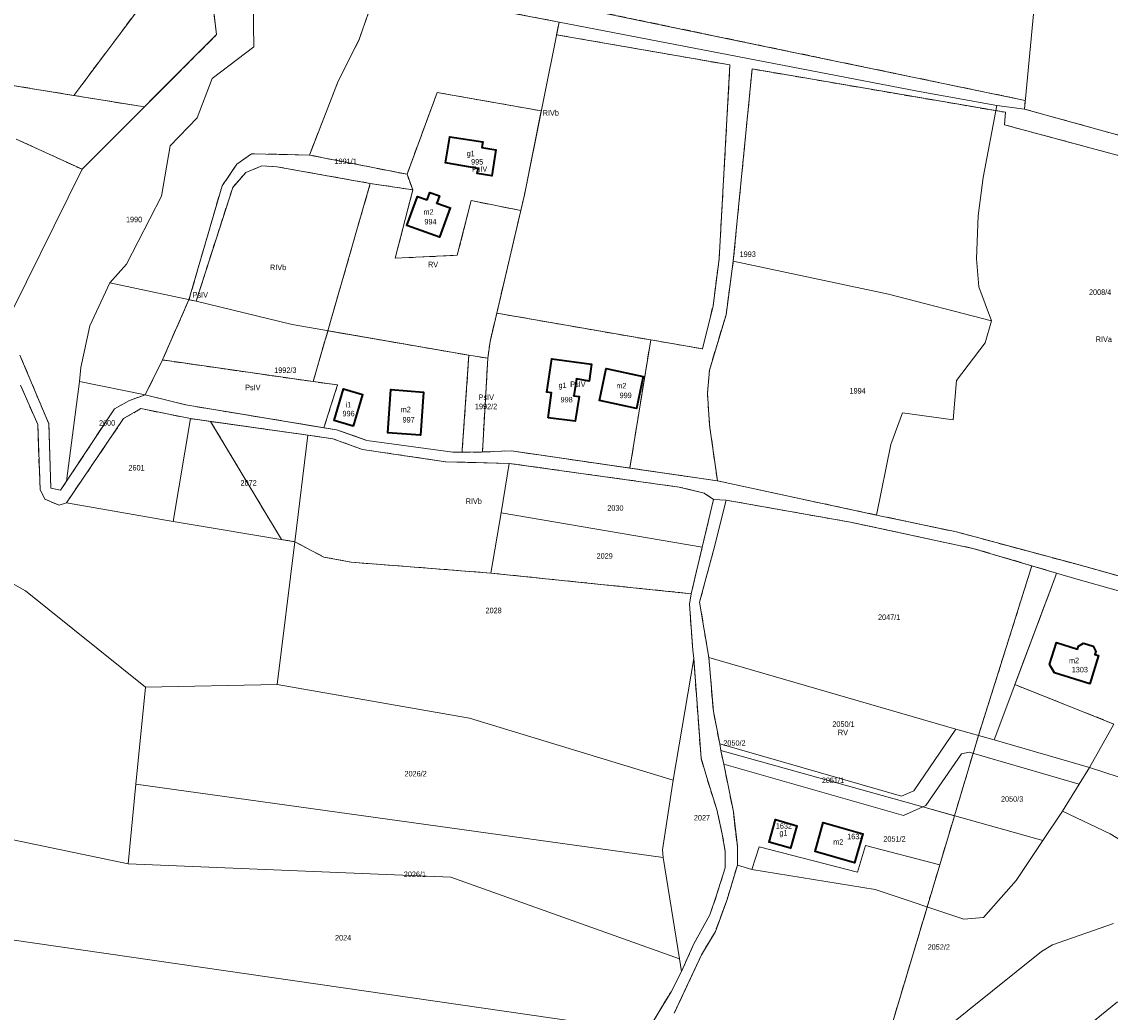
# Model space of a CAD drawing. Header units: metres. Extents: x 7496145 to 7500200, y 5498500 to 5502080.
# Tile 155 of 202: x 7499119 to 7499415, y 5499525 to 5499795. Entities that reach past the tile are written whole.
import ezdxf
from ezdxf.enums import TextEntityAlignment as Align

# ---------------------------------------------------------------- set-up
doc = ezdxf.new("R2010")
doc.units = ezdxf.units.M
doc.header["$MEASUREMENT"] = 0
for name, pattern in [('2.25_0.75', [3, 2.25, -0.75]), ('219-1000', [0]), ('egug-1000', [0])]:
    doc.linetypes.add(name, pattern=pattern)
doc.layers.get('0').update_dxf_attribs({"color": 2, "linetype": 'CONTINUOUS', "lineweight": 5})
for name, color, linetype in [('209-oznaczenie konturu klasyfikacyjnego', 7, 'CONTINUOUS'), ('211-numer działki ewidencyjnej', 7, 'CONTINUOUS'), ('217-kontur klasyfikacyjny', 7, 'CONTINUOUS'), ('218-kontur użytku gruntowego', 7, 'CONTINUOUS'), ('219-działka ewidencyjna', 7, 'CONTINUOUS'), ('312-budynek ewidencyjny', 7, 'CONTINUOUS'), ('312-oznaczenie budynku ewidencyjnego', 7, 'CONTINUOUS'), ('312-oznaczenie budynku ewidencyjnego-Atr117', 7, 'CONTINUOUS'), ('Punkt budynku', 7, 'CONTINUOUS')]:
    doc.layers.add(name, color=color, linetype=linetype)
doc.styles.get("Standard").update_dxf_attribs({"font": 'Working1250', "width": 0.75})

# ---------------------------------------------------------------- blocks, each defined once
blk = doc.blocks.new('PUNKTBUD')
at = {"color": 0}
blk.add_circle((0, 0), 0.09, dxfattribs=at)

msp = doc.modelspace()

# ---------------------------------------------------------------- linework, layer by layer
at = {"layer": '217-kontur klasyfikacyjny', "color": 3, "linetype": '2.25_0.75', "lineweight": 18, "flags": 128}
for points in [[(7499132.96, 5499774.82), (7499164, 5499816.29)], [(7499171.84, 5499791.38), (7499170.34, 5499803.83)], [(7499215.55, 5499804.32), (7499210.62, 5499790.01)], [(7499265.06, 5499794.8), (7499215.55, 5499804.32)], [(7499391.95, 5499773.45), (7499243.91, 5499804.22)], [(7499264.37, 5499791.36), (7499265.06, 5499794.8)], [(7499024.02, 5499792.52), (7499132.96, 5499774.82)], [(7499152.18, 5499771.7), (7499171.84, 5499791.38)], [(7499311.57, 5499783.11), (7499264.37, 5499791.36)], [(7499210.62, 5499790.01), (7499204.93, 5499778.68)], [(7499308.63, 5499730.33), (7499311.57, 5499783.11)], [(7499312.47, 5499729.69), (7499317.61, 5499782.03)], [(7499317.61, 5499782.03), (7499386.54, 5499770.22)], [(7499204.93, 5499778.68), (7499197.1, 5499758.59)], [(7499152.18, 5499771.7), (7499132.96, 5499774.82)], [(7499223.66, 5499753.35), (7499231.9, 5499775.63)], [(7499231.9, 5499775.63), (7499260.22, 5499770.61)], [(7499135.2, 5499754.7), (7499152.18, 5499771.7)], [(7499260.22, 5499770.61), (7499255.63, 5499747.72)], [(7499391.73, 5499771.1), (7499391.95, 5499773.45)], [(7499455.1, 5499753.54), (7499391.73, 5499771.1)], [(7499386.54, 5499770.22), (7499386.32, 5499766.82)], [(7499386.32, 5499766.82), (7499453.73, 5499748.63)], [(7499117.3, 5499762.95), (7499135.2, 5499754.7)], [(7499181.37, 5499758.94), (7499177.37, 5499756.11)], [(7499197.1, 5499758.59), (7499181.37, 5499758.94)], [(7499177.37, 5499756.11), (7499173.3, 5499750.18)], [(7499223.66, 5499753.35), (7499197.1, 5499758.59)], [(7499179.75, 5499753.85), (7499176.22, 5499749.79)], [(7499184.15, 5499755.61), (7499179.75, 5499753.85)], [(7499188.24, 5499755.4), (7499184.15, 5499755.61)], [(7499213.66, 5499750.85), (7499188.24, 5499755.4)], [(7499225.26, 5499749.11), (7499223.66, 5499753.35)], [(7499173.3, 5499750.18), (7499164.31, 5499719.18)], [(7499202.11, 5499710.72), (7499213.66, 5499750.85)], [(7499213.66, 5499750.85), (7499225.26, 5499749.11)], [(7499176.22, 5499749.79), (7499166.24, 5499718.76)], [(7499220.44, 5499730.46), (7499225.26, 5499749.11)], [(7499255.63, 5499747.72), (7499254.64, 5499743.48)], [(7499241.17, 5499746.17), (7499237.34, 5499731.28)], [(7499254.64, 5499743.48), (7499241.17, 5499746.17)], [(7499254.64, 5499743.48), (7499248.08, 5499715.53)], [(7499237.34, 5499731.28), (7499220.44, 5499730.46)], [(7499306.96, 5499717.54), (7499308.63, 5499730.33)], [(7499310.51, 5499715.07), (7499312.47, 5499729.69)], [(7499164.31, 5499719.18), (7499157.07, 5499702.77)], [(7499166.24, 5499718.76), (7499164.31, 5499719.18)], [(7499304.13, 5499705.82), (7499306.96, 5499717.54)], [(7499246.28, 5499707.83), (7499248.08, 5499715.53)], [(7499248.08, 5499715.53), (7499289.99, 5499708.23)], [(7499305.97, 5499700.04), (7499310.51, 5499715.07)], [(7499198.12, 5499696.87), (7499202.11, 5499710.72)], [(7499202.11, 5499710.72), (7499240.51, 5499704.06)], [(7499245.65, 5499703.22), (7499246.28, 5499707.83)], [(7499289.99, 5499708.23), (7499284.33, 5499673.32)], [(7499289.99, 5499708.23), (7499304.13, 5499705.82)], [(7499118.28, 5499704.11), (7499126.16, 5499685.41)], [(7499157.07, 5499702.77), (7499152.42, 5499693.27)], [(7499198.12, 5499696.87), (7499157.07, 5499702.77)], [(7499240.51, 5499704.06), (7499238.71, 5499678.26)], [(7499240.51, 5499704.06), (7499245.65, 5499703.22)], [(7499244.18, 5499677.71), (7499245.65, 5499703.22)], [(7499305.43, 5499693.73), (7499305.97, 5499700.04)], [(7499204.78, 5499696.01), (7499198.12, 5499696.87)], [(7499123.13, 5499685.23), (7499118.47, 5499695.94)], [(7499201.06, 5499684.31), (7499204.78, 5499696.01)], [(7499306.03, 5499685.04), (7499305.43, 5499693.73)], [(7499144.01, 5499689.46), (7499148.14, 5499691.78)], [(7499148.14, 5499691.78), (7499152.42, 5499693.27)], [(7499152.42, 5499693.27), (7499163.45, 5499690.53)], [(7499131.01, 5499669.76), (7499144.01, 5499689.46)], [(7499151.24, 5499689.52), (7499146.5, 5499686.81)], [(7499164.68, 5499686.81), (7499151.24, 5499689.52)], [(7499163.45, 5499690.53), (7499201.06, 5499684.31)], [(7499123.78, 5499667.48), (7499123.13, 5499685.23)], [(7499126.16, 5499685.41), (7499126.7, 5499667.89)], [(7499146.5, 5499686.81), (7499130.98, 5499663.9)], [(7499170.15, 5499686.04), (7499164.68, 5499686.81)], [(7499170.15, 5499686.04), (7499189.51, 5499653.88)], [(7499196.66, 5499682.31), (7499170.15, 5499686.04)], [(7499308.14, 5499669.85), (7499306.03, 5499685.04)], [(7499203.43, 5499681.3), (7499196.66, 5499682.31)], [(7499211.58, 5499678.41), (7499203.43, 5499681.3)], [(7499234.12, 5499675.04), (7499211.58, 5499678.41)], [(7499238.71, 5499678.26), (7499238.67, 5499677.67)], [(7499238.67, 5499677.67), (7499244.18, 5499677.71)], [(7499244.18, 5499677.71), (7499252.12, 5499678.01)], [(7499252.12, 5499678.01), (7499284.33, 5499673.32)], [(7499251.47, 5499674.61), (7499234.12, 5499675.04)], [(7499297.71, 5499668.16), (7499251.47, 5499674.61)], [(7499284.33, 5499673.32), (7499308.14, 5499669.85)], [(7499308.14, 5499669.85), (7499351.42, 5499660.55)], [(7499125.04, 5499664.85), (7499123.78, 5499667.48)], [(7499126.7, 5499667.89), (7499129.37, 5499667.27)], [(7499129.37, 5499667.27), (7499131.01, 5499669.76)], [(7499304.56, 5499666.51), (7499297.71, 5499668.16)], [(7499128.99, 5499663.23), (7499125.04, 5499664.85)], [(7499130.98, 5499663.9), (7499128.99, 5499663.23)], [(7499304.05, 5499651.83), (7499307.11, 5499664.74)], [(7499307.11, 5499664.74), (7499304.56, 5499666.51)], [(7499310.5, 5499664.6), (7499307.18, 5499651.22)], [(7499344.41, 5499658.58), (7499310.5, 5499664.6)], [(7499377.72, 5499651.46), (7499344.41, 5499658.58)], [(7499351.42, 5499660.55), (7499373.21, 5499655.94)], [(7499373.21, 5499655.94), (7499406.02, 5499647.12)], [(7499189.51, 5499653.88), (7499193.15, 5499653.27)], [(7499193.15, 5499653.27), (7499201.06, 5499649.08)], [(7499201.06, 5499649.08), (7499208.44, 5499647.7)], [(7499301, 5499639.12), (7499304.05, 5499651.83)], [(7499307.18, 5499651.22), (7499303.3, 5499636.83)], [(7499393.76, 5499646.73), (7499377.72, 5499651.46)], [(7499208.44, 5499647.7), (7499246.47, 5499644.74)], [(7499379.23, 5499600.5), (7499393.76, 5499646.73)], [(7499400.45, 5499644.75), (7499393.76, 5499646.73)], [(7499406.02, 5499647.12), (7499423.9, 5499642.13)], [(7499246.47, 5499644.74), (7499301, 5499639.12)], [(7499389.12, 5499614.37), (7499400.01, 5499643.36)], [(7499400.01, 5499643.36), (7499400.45, 5499644.75)], [(7499300.53, 5499636.29), (7499301, 5499639.12)], [(7499301.45, 5499623.77), (7499300.53, 5499636.29)], [(7499303.3, 5499636.83), (7499305.81, 5499621.7)], [(7499301.71, 5499621.48), (7499301.45, 5499623.77)], [(7499303.71, 5499594.3), (7499301.71, 5499621.48)], [(7499305.81, 5499621.7), (7499307.06, 5499607.06)], [(7499416.1, 5499603.61), (7499389.12, 5499614.37)], [(7499307.06, 5499607.06), (7499308.77, 5499598.21)], [(7499372.69, 5499578.66), (7499379.23, 5499600.5)], [(7499308.77, 5499598.21), (7499309.12, 5499596.39)], [(7499309.12, 5499596.39), (7499309.89, 5499592.72)], [(7499305.24, 5499589.07), (7499303.71, 5499594.3)], [(7499309.89, 5499592.72), (7499312.49, 5499579.67)], [(7499307.97, 5499580.37), (7499305.24, 5499589.07)], [(7499309.47, 5499573.66), (7499307.97, 5499580.37)], [(7499312.49, 5499579.67), (7499313.58, 5499570.36)], [(7499368.68, 5499565.26), (7499372.69, 5499578.66)], [(7499310.31, 5499568.93), (7499309.47, 5499573.66)], [(7499313.58, 5499570.36), (7499313.58, 5499565.14)], [(7499310.27, 5499564.42), (7499310.31, 5499568.93)], [(7499307.85, 5499556.77), (7499310.27, 5499564.42)], [(7499313.58, 5499565.14), (7499310.71, 5499555.54)], [(7499350.44, 5499504.35), (7499368.68, 5499565.26)], [(7499306.12, 5499551.62), (7499307.85, 5499556.77)], [(7499310.71, 5499555.54), (7499307.62, 5499547.16)], [(7499301.69, 5499543.59), (7499306.12, 5499551.62)], [(7499307.62, 5499547.16), (7499303.85, 5499540.78)], [(7499298.37, 5499536.21), (7499301.69, 5499543.59)], [(7499303.85, 5499540.78), (7499296.42, 5499524.92)], [(7499295.53, 5499530.71), (7499298.37, 5499536.21)], [(7499288.91, 5499519.78), (7499295.53, 5499530.71)]]:
    msp.add_lwpolyline(points, dxfattribs=at)
at = {"layer": '218-kontur użytku gruntowego', "color": 3, "linetype": 'egug-1000', "lineweight": 18, "flags": 128}
for points in [[(7499164, 5499816.29), (7499132.96, 5499774.82)], [(7499171.84, 5499791.38), (7499170.34, 5499803.83)], [(7499215.55, 5499804.32), (7499210.62, 5499790.01)], [(7499265.06, 5499794.8), (7499215.55, 5499804.32)], [(7499243.91, 5499804.22), (7499391.95, 5499773.45)], [(7499264.37, 5499791.36), (7499265.06, 5499794.8)], [(7499132.96, 5499774.82), (7499024.02, 5499792.52)], [(7499152.18, 5499771.7), (7499171.84, 5499791.38)], [(7499311.57, 5499783.11), (7499264.37, 5499791.36)], [(7499210.62, 5499790.01), (7499204.93, 5499778.68)], [(7499308.63, 5499730.33), (7499311.57, 5499783.11)], [(7499317.61, 5499782.03), (7499312.47, 5499729.69)], [(7499386.54, 5499770.22), (7499317.61, 5499782.03)], [(7499204.93, 5499778.68), (7499197.1, 5499758.59)], [(7499132.96, 5499774.82), (7499152.18, 5499771.7)], [(7499231.9, 5499775.63), (7499223.66, 5499753.35)], [(7499260.22, 5499770.61), (7499231.9, 5499775.63)], [(7499135.2, 5499754.7), (7499152.18, 5499771.7)], [(7499255.63, 5499747.72), (7499260.22, 5499770.61)], [(7499391.95, 5499773.45), (7499391.73, 5499771.1)], [(7499391.73, 5499771.1), (7499455.1, 5499753.54)], [(7499386.32, 5499766.82), (7499386.54, 5499770.22)], [(7499453.73, 5499748.63), (7499386.32, 5499766.82)], [(7499117.3, 5499762.95), (7499135.2, 5499754.7)], [(7499181.37, 5499758.94), (7499177.37, 5499756.11)], [(7499197.1, 5499758.59), (7499181.37, 5499758.94)], [(7499177.37, 5499756.11), (7499173.3, 5499750.18)], [(7499197.1, 5499758.59), (7499223.66, 5499753.35)], [(7499179.75, 5499753.85), (7499176.22, 5499749.79)], [(7499184.15, 5499755.61), (7499179.75, 5499753.85)], [(7499188.24, 5499755.4), (7499184.15, 5499755.61)], [(7499213.66, 5499750.85), (7499188.24, 5499755.4)], [(7499223.66, 5499753.35), (7499225.26, 5499749.11)], [(7499173.3, 5499750.18), (7499164.31, 5499719.18)], [(7499213.66, 5499750.85), (7499202.11, 5499710.72)], [(7499225.26, 5499749.11), (7499213.66, 5499750.85)], [(7499176.22, 5499749.79), (7499166.24, 5499718.76)], [(7499225.26, 5499749.11), (7499220.44, 5499730.46)], [(7499254.64, 5499743.48), (7499255.63, 5499747.72)], [(7499237.34, 5499731.28), (7499241.17, 5499746.17)], [(7499241.17, 5499746.17), (7499254.64, 5499743.48)], [(7499254.64, 5499743.48), (7499248.08, 5499715.53)], [(7499220.44, 5499730.46), (7499237.34, 5499731.28)], [(7499306.96, 5499717.54), (7499308.63, 5499730.33)], [(7499312.47, 5499729.69), (7499310.51, 5499715.07)], [(7499164.31, 5499719.18), (7499157.07, 5499702.77)], [(7499166.24, 5499718.76), (7499164.31, 5499719.18)], [(7499304.13, 5499705.82), (7499306.96, 5499717.54)], [(7499248.08, 5499715.53), (7499246.28, 5499707.83)], [(7499289.99, 5499708.23), (7499248.08, 5499715.53)], [(7499310.51, 5499715.07), (7499305.97, 5499700.04)], [(7499202.11, 5499710.72), (7499198.12, 5499696.87)], [(7499240.51, 5499704.06), (7499202.11, 5499710.72)], [(7499246.28, 5499707.83), (7499245.65, 5499703.22)], [(7499284.33, 5499673.32), (7499289.99, 5499708.23)], [(7499289.99, 5499708.23), (7499304.13, 5499705.82)], [(7499118.28, 5499704.11), (7499126.16, 5499685.41)], [(7499157.07, 5499702.77), (7499152.42, 5499693.27)], [(7499157.07, 5499702.77), (7499198.12, 5499696.87)], [(7499240.51, 5499704.06), (7499238.71, 5499678.26)], [(7499245.65, 5499703.22), (7499240.51, 5499704.06)], [(7499244.18, 5499677.71), (7499245.65, 5499703.22)], [(7499305.97, 5499700.04), (7499305.43, 5499693.73)], [(7499198.12, 5499696.87), (7499204.78, 5499696.01)], [(7499118.47, 5499695.94), (7499123.13, 5499685.23)], [(7499204.78, 5499696.01), (7499201.06, 5499684.31)], [(7499305.43, 5499693.73), (7499306.03, 5499685.04)], [(7499144.01, 5499689.46), (7499148.14, 5499691.78)], [(7499148.14, 5499691.78), (7499152.42, 5499693.27)], [(7499152.42, 5499693.27), (7499163.45, 5499690.53)], [(7499131.01, 5499669.76), (7499144.01, 5499689.46)], [(7499146.5, 5499686.81), (7499151.24, 5499689.52)], [(7499151.24, 5499689.52), (7499164.68, 5499686.81)], [(7499163.45, 5499690.53), (7499201.06, 5499684.31)], [(7499123.13, 5499685.23), (7499123.78, 5499667.48)], [(7499126.16, 5499685.41), (7499126.7, 5499667.89)], [(7499130.98, 5499663.9), (7499146.5, 5499686.81)], [(7499164.68, 5499686.81), (7499170.15, 5499686.04)], [(7499170.15, 5499686.04), (7499189.51, 5499653.88)], [(7499196.66, 5499682.31), (7499170.15, 5499686.04)], [(7499306.03, 5499685.04), (7499308.14, 5499669.85)], [(7499203.43, 5499681.3), (7499196.66, 5499682.31)], [(7499201.06, 5499684.31), (7499204.51, 5499683.74)], [(7499204.51, 5499683.74), (7499209.53, 5499681.98)], [(7499209.53, 5499681.98), (7499212.74, 5499680.86)], [(7499211.58, 5499678.41), (7499203.43, 5499681.3)], [(7499212.74, 5499680.86), (7499236.14, 5499677.65)], [(7499234.12, 5499675.04), (7499211.58, 5499678.41)], [(7499236.14, 5499677.65), (7499238.67, 5499677.67)], [(7499238.71, 5499678.26), (7499238.67, 5499677.67)], [(7499238.67, 5499677.67), (7499244.18, 5499677.71)], [(7499244.18, 5499677.71), (7499252.12, 5499678.01)], [(7499252.12, 5499678.01), (7499284.33, 5499673.32)], [(7499251.47, 5499674.61), (7499234.12, 5499675.04)], [(7499297.71, 5499668.16), (7499251.47, 5499674.61)], [(7499284.33, 5499673.32), (7499308.14, 5499669.85)], [(7499308.14, 5499669.85), (7499351.42, 5499660.55)], [(7499123.78, 5499667.48), (7499125.04, 5499664.85)], [(7499126.7, 5499667.89), (7499129.37, 5499667.27)], [(7499129.37, 5499667.27), (7499131.01, 5499669.76)], [(7499304.56, 5499666.51), (7499297.71, 5499668.16)], [(7499125.04, 5499664.85), (7499128.99, 5499663.23)], [(7499128.99, 5499663.23), (7499130.98, 5499663.9)], [(7499304.05, 5499651.83), (7499307.11, 5499664.74)], [(7499307.11, 5499664.74), (7499304.56, 5499666.51)], [(7499310.5, 5499664.6), (7499307.18, 5499651.22)], [(7499344.41, 5499658.58), (7499310.5, 5499664.6)], [(7499377.72, 5499651.46), (7499344.41, 5499658.58)], [(7499351.42, 5499660.55), (7499373.21, 5499655.94)], [(7499373.21, 5499655.94), (7499406.02, 5499647.12)], [(7499189.51, 5499653.88), (7499193.15, 5499653.27)], [(7499193.15, 5499653.27), (7499201.06, 5499649.08)], [(7499201.06, 5499649.08), (7499208.44, 5499647.7)], [(7499301, 5499639.12), (7499304.05, 5499651.83)], [(7499307.18, 5499651.22), (7499303.3, 5499636.83)], [(7499393.76, 5499646.73), (7499377.72, 5499651.46)], [(7499208.44, 5499647.7), (7499246.47, 5499644.74)], [(7499379.23, 5499600.5), (7499393.76, 5499646.73)], [(7499400.45, 5499644.75), (7499393.76, 5499646.73)], [(7499406.02, 5499647.12), (7499423.9, 5499642.13)], [(7499246.47, 5499644.74), (7499301, 5499639.12)], [(7499400.01, 5499643.36), (7499389.12, 5499614.37)], [(7499400.45, 5499644.75), (7499400.01, 5499643.36)], [(7499405.76, 5499643.18), (7499400.45, 5499644.75)], [(7499433.13, 5499635.47), (7499405.76, 5499643.18)], [(7499301, 5499639.12), (7499300.53, 5499636.29)], [(7499300.53, 5499636.29), (7499301.45, 5499623.77)], [(7499303.3, 5499636.83), (7499305.81, 5499621.7)], [(7499301.45, 5499623.77), (7499301.71, 5499621.48)], [(7499301.71, 5499621.48), (7499303.71, 5499594.3)], [(7499305.81, 5499621.7), (7499307.06, 5499607.06)], [(7499389.12, 5499614.37), (7499416.1, 5499603.61)], [(7499307.06, 5499607.06), (7499308.77, 5499598.21)], [(7499372.69, 5499578.66), (7499379.23, 5499600.5)], [(7499308.77, 5499598.21), (7499309.12, 5499596.39)], [(7499309.12, 5499596.39), (7499309.89, 5499592.72)], [(7499303.71, 5499594.3), (7499305.24, 5499589.07)], [(7499309.89, 5499592.72), (7499358.77, 5499578.69)], [(7499309.89, 5499592.72), (7499312.49, 5499579.67)], [(7499305.24, 5499589.07), (7499307.97, 5499580.37)], [(7499358.77, 5499578.69), (7499364.03, 5499581.08)], [(7499364.03, 5499581.08), (7499372.69, 5499578.66)], [(7499307.97, 5499580.37), (7499309.47, 5499573.66)], [(7499312.49, 5499579.67), (7499313.58, 5499570.36)], [(7499368.68, 5499565.26), (7499372.69, 5499578.66)], [(7499309.47, 5499573.66), (7499310.31, 5499568.93)], [(7499313.58, 5499570.36), (7499313.58, 5499565.14)], [(7499319.55, 5499570.18), (7499317.52, 5499564.02)], [(7499346.33, 5499563.31), (7499319.55, 5499570.18)], [(7499348.46, 5499570.5), (7499346.33, 5499563.31)], [(7499368.68, 5499565.26), (7499348.46, 5499570.5)], [(7499310.31, 5499568.93), (7499310.27, 5499564.42)], [(7499310.27, 5499564.42), (7499307.85, 5499556.77)], [(7499313.58, 5499565.14), (7499310.71, 5499555.54)], [(7499317.52, 5499564.02), (7499313.58, 5499565.14)], [(7499350.44, 5499504.35), (7499368.68, 5499565.26)], [(7499307.85, 5499556.77), (7499306.12, 5499551.62)], [(7499310.71, 5499555.54), (7499307.62, 5499547.16)], [(7499306.12, 5499551.62), (7499301.69, 5499543.59)], [(7499307.62, 5499547.16), (7499303.85, 5499540.78)], [(7499301.69, 5499543.59), (7499298.37, 5499536.21)], [(7499303.85, 5499540.78), (7499296.42, 5499524.92)], [(7499298.37, 5499536.21), (7499295.53, 5499530.71)], [(7499295.53, 5499530.71), (7499288.91, 5499519.78)]]:
    msp.add_lwpolyline(points, dxfattribs=at)
at = {"layer": '219-działka ewidencyjna', "color": 3, "linetype": '219-1000', "lineweight": 18, "flags": 128}
for points in [[(7499181.62, 5499812.04), (7499182, 5499788.02)], [(7499170.34, 5499803.83), (7499171.84, 5499791.38)], [(7499265.06, 5499794.8), (7499210.59, 5499805.27)], [(7499391.73, 5499771.1), (7499394.65, 5499801.84)], [(7499265.06, 5499794.8), (7499255.63, 5499747.72)], [(7499265.06, 5499794.8), (7499362.64, 5499776.02)], [(7499135.2, 5499754.7), (7499171.84, 5499791.38)], [(7499170.64, 5499779.44), (7499182, 5499788.02)], [(7499166.56, 5499768.74), (7499170.64, 5499779.44)], [(7499362.64, 5499776.02), (7499384.23, 5499772.11)], [(7499380.49, 5499752.43), (7499384.23, 5499772.11)], [(7499384.23, 5499772.11), (7499391.73, 5499771.1)], [(7499159.18, 5499761.09), (7499166.56, 5499768.74)], [(7499117.3, 5499762.95), (7499135.2, 5499754.7)], [(7499156.85, 5499747.4), (7499159.18, 5499761.09)], [(7499135.2, 5499754.7), (7499112.33, 5499708.6)], [(7499379.18, 5499741.99), (7499380.49, 5499752.43)], [(7499147.29, 5499728.85), (7499156.85, 5499747.4)], [(7499246.28, 5499707.83), (7499255.63, 5499747.72)], [(7499378.7, 5499730.34), (7499379.18, 5499741.99)], [(7499310.51, 5499715.07), (7499312.47, 5499729.69)], [(7499312.47, 5499729.69), (7499354.75, 5499720.7)], [(7499378.7, 5499730.34), (7499379.31, 5499722.7)], [(7499147.29, 5499728.85), (7499142.77, 5499723.82)], [(7499137.28, 5499712.07), (7499142.77, 5499723.82)], [(7499142.77, 5499723.82), (7499166.24, 5499718.76)], [(7499354.75, 5499720.7), (7499382.78, 5499713.41)], [(7499379.31, 5499722.7), (7499382.78, 5499713.41)], [(7499166.24, 5499718.76), (7499192.43, 5499712.4)], [(7499305.97, 5499700.04), (7499310.51, 5499715.07)], [(7499134.88, 5499700.71), (7499137.28, 5499712.07)], [(7499192.43, 5499712.4), (7499240.51, 5499704.06)], [(7499381.03, 5499707.44), (7499382.78, 5499713.41)], [(7499245.65, 5499703.22), (7499246.28, 5499707.83)], [(7499373.26, 5499697.21), (7499381.03, 5499707.44)], [(7499118.28, 5499704.11), (7499126.16, 5499685.41)], [(7499238.71, 5499678.26), (7499240.51, 5499704.06)], [(7499240.51, 5499704.06), (7499245.65, 5499703.22)], [(7499244.18, 5499677.71), (7499245.65, 5499703.22)], [(7499134.52, 5499696.92), (7499134.88, 5499700.71)], [(7499305.43, 5499693.73), (7499305.97, 5499700.04)], [(7499134.52, 5499696.92), (7499131.01, 5499669.76)], [(7499134.52, 5499696.92), (7499152.42, 5499693.27)], [(7499372.29, 5499686.5), (7499373.26, 5499697.21)], [(7499123.13, 5499685.23), (7499118.47, 5499695.94)], [(7499305.43, 5499693.73), (7499306.03, 5499685.04)], [(7499144.01, 5499689.46), (7499148.14, 5499691.78)], [(7499148.14, 5499691.78), (7499152.42, 5499693.27)], [(7499152.42, 5499693.27), (7499163.45, 5499690.53)], [(7499144.01, 5499689.46), (7499131.01, 5499669.76)], [(7499146.5, 5499686.81), (7499151.24, 5499689.52)], [(7499151.24, 5499689.52), (7499164.68, 5499686.81)], [(7499163.45, 5499690.53), (7499204.51, 5499683.74)], [(7499355.32, 5499679.76), (7499358.55, 5499688.41)], [(7499358.55, 5499688.41), (7499372.29, 5499686.5)], [(7499123.13, 5499685.23), (7499123.78, 5499667.48)], [(7499126.16, 5499685.41), (7499126.7, 5499667.89)], [(7499146.5, 5499686.81), (7499130.98, 5499663.9)], [(7499160.02, 5499658.81), (7499164.68, 5499686.81)], [(7499164.68, 5499686.81), (7499196.66, 5499682.31)], [(7499306.03, 5499685.04), (7499308.14, 5499669.85)], [(7499193.15, 5499653.27), (7499196.66, 5499682.31)], [(7499196.66, 5499682.31), (7499203.43, 5499681.3)], [(7499204.51, 5499683.74), (7499212.74, 5499680.86)], [(7499203.43, 5499681.3), (7499211.58, 5499678.41)], [(7499212.74, 5499680.86), (7499236.14, 5499677.65)], [(7499351.42, 5499660.55), (7499355.32, 5499679.76)], [(7499234.12, 5499675.04), (7499211.58, 5499678.41)], [(7499236.14, 5499677.65), (7499238.67, 5499677.67)], [(7499238.67, 5499677.67), (7499238.71, 5499678.26)], [(7499238.67, 5499677.67), (7499244.18, 5499677.71)], [(7499252.12, 5499678.01), (7499244.18, 5499677.71)], [(7499252.12, 5499678.01), (7499308.14, 5499669.85)], [(7499234.12, 5499675.04), (7499251.47, 5499674.61)], [(7499249.26, 5499661.18), (7499251.47, 5499674.61)], [(7499297.71, 5499668.16), (7499251.47, 5499674.61)], [(7499308.14, 5499669.85), (7499351.42, 5499660.55)], [(7499123.78, 5499667.48), (7499125.04, 5499664.85)], [(7499126.7, 5499667.89), (7499129.37, 5499667.27)], [(7499129.37, 5499667.27), (7499131.01, 5499669.76)], [(7499297.71, 5499668.16), (7499304.56, 5499666.51)], [(7499125.04, 5499664.85), (7499128.99, 5499663.23)], [(7499128.99, 5499663.23), (7499130.98, 5499663.9)], [(7499130.98, 5499663.9), (7499160.02, 5499658.81)], [(7499304.05, 5499651.83), (7499307.11, 5499664.74)], [(7499304.56, 5499666.51), (7499307.11, 5499664.74)], [(7499307.11, 5499664.74), (7499310.5, 5499664.6)], [(7499307.18, 5499651.22), (7499310.5, 5499664.6)], [(7499344.41, 5499658.58), (7499310.5, 5499664.6)], [(7499246.47, 5499644.74), (7499249.26, 5499661.18)], [(7499249.26, 5499661.18), (7499304.05, 5499651.83)], [(7499160.02, 5499658.81), (7499193.15, 5499653.27)], [(7499344.41, 5499658.58), (7499377.72, 5499651.46)], [(7499351.42, 5499660.55), (7499373.21, 5499655.94)], [(7499373.21, 5499655.94), (7499406.02, 5499647.12)], [(7499188.34, 5499614.43), (7499193.15, 5499653.27)], [(7499100.7, 5499650.61), (7499119.78, 5499639.89)], [(7499301, 5499639.12), (7499304.05, 5499651.83)], [(7499303.3, 5499636.83), (7499307.18, 5499651.22)], [(7499377.72, 5499651.46), (7499400.45, 5499644.75)], [(7499406.02, 5499647.12), (7499423.9, 5499642.13)], [(7499246.47, 5499644.74), (7499301, 5499639.12)], [(7499383.47, 5499599.32), (7499400.01, 5499643.36)], [(7499400.01, 5499643.36), (7499400.45, 5499644.75)], [(7499405.76, 5499643.18), (7499400.45, 5499644.75)], [(7499405.76, 5499643.18), (7499433.13, 5499635.47)], [(7499119.78, 5499639.89), (7499152.49, 5499613.64)], [(7499300.53, 5499636.29), (7499301, 5499639.12)], [(7499300.53, 5499636.29), (7499301.45, 5499623.77)], [(7499303.3, 5499636.83), (7499305.81, 5499621.7)], [(7499301.45, 5499623.77), (7499301.71, 5499621.48)], [(7499296.13, 5499588.31), (7499301.71, 5499621.48)], [(7499301.71, 5499621.48), (7499303.71, 5499594.3)], [(7499305.81, 5499621.7), (7499373.08, 5499602.22)], [(7499305.81, 5499621.7), (7499307.06, 5499607.06)], [(7499149.81, 5499587.2), (7499152.49, 5499613.64)], [(7499188.34, 5499614.43), (7499152.49, 5499613.64)], [(7499188.34, 5499614.43), (7499240.71, 5499605.25)], [(7499240.71, 5499605.25), (7499296.13, 5499588.31)], [(7499307.06, 5499607.06), (7499308.77, 5499598.21)], [(7499361.66, 5499585.46), (7499373.08, 5499602.22)], [(7499373.08, 5499602.22), (7499383.47, 5499599.32)], [(7499409.41, 5499591.75), (7499416.1, 5499603.61)], [(7499383.47, 5499599.32), (7499409.41, 5499591.75)], [(7499308.77, 5499598.21), (7499358.24, 5499583.99)], [(7499308.77, 5499598.21), (7499309.12, 5499596.39)], [(7499309.12, 5499596.39), (7499364.03, 5499581.08)], [(7499309.12, 5499596.39), (7499309.89, 5499592.72)], [(7499374.56, 5499595.49), (7499376.66, 5499595.99)], [(7499376.66, 5499595.99), (7499406.67, 5499587.28)], [(7499303.71, 5499594.3), (7499305.24, 5499589.07)], [(7499364.91, 5499581.47), (7499374.56, 5499595.49)], [(7499309.89, 5499592.72), (7499358.77, 5499578.69)], [(7499309.89, 5499592.72), (7499312.49, 5499579.67)], [(7499406.67, 5499587.28), (7499409.41, 5499591.75)], [(7499409.41, 5499591.75), (7499445.69, 5499580)], [(7499147.73, 5499565.57), (7499149.81, 5499587.2)], [(7499149.81, 5499587.2), (7499293.41, 5499567.27)], [(7499293.18, 5499569.38), (7499296.13, 5499588.31)], [(7499305.24, 5499589.07), (7499307.97, 5499580.37)], [(7499402.09, 5499579.92), (7499406.67, 5499587.28)], [(7499358.24, 5499583.99), (7499361.66, 5499585.46)], [(7499358.77, 5499578.69), (7499364.03, 5499581.08)], [(7499364.03, 5499581.08), (7499364.91, 5499581.47)], [(7499364.03, 5499581.08), (7499396.77, 5499571.92)], [(7499307.97, 5499580.37), (7499309.47, 5499573.66)], [(7499312.49, 5499579.67), (7499313.58, 5499570.36)], [(7499396.77, 5499571.92), (7499402.09, 5499579.92)], [(7499402.09, 5499579.92), (7499415.07, 5499573.74)], [(7499114.29, 5499572.57), (7499147.73, 5499565.57)], [(7499309.47, 5499573.66), (7499310.31, 5499568.93)], [(7499415.07, 5499573.74), (7499434.35, 5499561.82)], [(7499293.18, 5499569.38), (7499293.41, 5499567.27)], [(7499313.58, 5499565.14), (7499313.58, 5499570.36)], [(7499389.44, 5499560.98), (7499396.77, 5499571.92)], [(7499293.41, 5499567.27), (7499297.84, 5499539.69)], [(7499310.27, 5499564.42), (7499310.31, 5499568.93)], [(7499147.73, 5499565.57), (7499235.6, 5499561.95)], [(7499307.85, 5499556.77), (7499310.27, 5499564.42)], [(7499310.71, 5499555.54), (7499313.58, 5499565.14)], [(7499313.58, 5499565.14), (7499317.52, 5499564.02)], [(7499317.52, 5499564.02), (7499351.08, 5499558.54)], [(7499235.6, 5499561.95), (7499297.84, 5499539.69)], [(7499380.57, 5499550.96), (7499389.44, 5499560.98)], [(7499351.08, 5499558.54), (7499375.2, 5499550.44)], [(7499306.12, 5499551.62), (7499307.85, 5499556.77)], [(7499307.62, 5499547.16), (7499310.71, 5499555.54)], [(7499301.69, 5499543.59), (7499306.12, 5499551.62)], [(7499375.2, 5499550.44), (7499380.57, 5499550.96)], [(7499399.33, 5499543.48), (7499415.97, 5499549.28)], [(7499109.76, 5499545.78), (7499288.91, 5499519.78)], [(7499303.85, 5499540.78), (7499307.62, 5499547.16)], [(7499298.37, 5499536.21), (7499301.69, 5499543.59)], [(7499396.4, 5499541.69), (7499399.33, 5499543.48)], [(7499296.42, 5499524.92), (7499303.85, 5499540.78)], [(7499297.84, 5499539.69), (7499298.37, 5499536.21)], [(7499362.78, 5499514.68), (7499396.4, 5499541.69)], [(7499295.53, 5499530.71), (7499298.37, 5499536.21)], [(7499288.91, 5499519.78), (7499295.53, 5499530.71)], [(7499405.46, 5499518.54), (7499417.02, 5499528)]]:
    msp.add_lwpolyline(points, dxfattribs=at)
at = {"layer": '312-budynek ewidencyjny', "color": 7, "linetype": 'Continuous', "lineweight": 35, "flags": 128}
for points in [[(7499234.1, 5499756.43), (7499235.29, 5499763.59)], [(7499235.29, 5499763.59), (7499244.28, 5499762.17)], [(7499244.28, 5499762.17), (7499244.05, 5499760.63)], [(7499244.05, 5499760.63), (7499247.87, 5499760.05)], [(7499247.87, 5499760.05), (7499246.78, 5499752.91)], [(7499243.05, 5499754.94), (7499234.1, 5499756.43)], [(7499242.8, 5499753.53), (7499243.05, 5499754.94)], [(7499246.78, 5499752.91), (7499242.8, 5499753.53)], [(7499223.63, 5499739.44), (7499226.5, 5499747.32)], [(7499226.5, 5499747.32), (7499229.14, 5499746.41)], [(7499229.14, 5499746.41), (7499229.84, 5499748.43)], [(7499229.84, 5499748.43), (7499232.47, 5499747.44)], [(7499232.47, 5499747.44), (7499231.79, 5499745.49)], [(7499231.79, 5499745.49), (7499235.42, 5499744.24)], [(7499235.42, 5499744.24), (7499232.51, 5499736.2)], [(7499232.51, 5499736.2), (7499223.63, 5499739.44)], [(7499261.69, 5499694), (7499263.07, 5499703.08)], [(7499263.07, 5499703.08), (7499273.92, 5499701.6)], [(7499273.92, 5499701.6), (7499273.24, 5499697.04)], [(7499276.05, 5499691.73), (7499277.9, 5499700.44)], [(7499277.9, 5499700.44), (7499287.97, 5499698.29)], [(7499269.78, 5499697.6), (7499269.05, 5499693.03)], [(7499273.24, 5499697.04), (7499269.78, 5499697.6)], [(7499287.97, 5499698.29), (7499286.12, 5499689.59)], [(7499203.81, 5499686.33), (7499206.39, 5499694.89)], [(7499206.39, 5499694.89), (7499211.59, 5499693.37)], [(7499218.44, 5499682.97), (7499219.3, 5499694.75)], [(7499219.3, 5499694.75), (7499228.19, 5499693.97)], [(7499228.19, 5499693.97), (7499227.34, 5499682.32)], [(7499262.97, 5499693.81), (7499261.69, 5499694)], [(7499262.09, 5499687.06), (7499262.97, 5499693.81)], [(7499211.59, 5499693.37), (7499209.05, 5499684.79)], [(7499269.05, 5499693.03), (7499270.53, 5499692.79)], [(7499270.53, 5499692.79), (7499269.46, 5499686.13)], [(7499286.12, 5499689.59), (7499276.05, 5499691.73)], [(7499209.05, 5499684.79), (7499203.81, 5499686.33)], [(7499269.46, 5499686.13), (7499262.09, 5499687.06)], [(7499227.34, 5499682.32), (7499218.44, 5499682.97)], [(7499398.59, 5499619.82), (7499400.44, 5499625.79)], [(7499400.44, 5499625.79), (7499406.16, 5499624.04)], [(7499406.42, 5499624.86), (7499407.84, 5499625.6)], [(7499407.84, 5499625.6), (7499410.44, 5499624.8)], [(7499406.16, 5499624.04), (7499406.42, 5499624.86)], [(7499410.44, 5499624.8), (7499411.17, 5499623.36)], [(7499411.17, 5499623.36), (7499410.93, 5499622.54)], [(7499410.93, 5499622.54), (7499411.86, 5499622.26)], [(7499399.91, 5499617.58), (7499398.59, 5499619.82)], [(7499411.86, 5499622.26), (7499409.49, 5499614.59)], [(7499409.49, 5499614.59), (7499399.91, 5499617.58)], [(7499322.2, 5499571.45), (7499323.98, 5499577.63)], [(7499323.98, 5499577.63), (7499329.77, 5499575.92)], [(7499329.77, 5499575.92), (7499328.01, 5499569.8)], [(7499334.76, 5499568.87), (7499336.96, 5499576.81)], [(7499336.96, 5499576.81), (7499347.75, 5499573.76)], [(7499347.75, 5499573.76), (7499345.47, 5499565.8)], [(7499328.01, 5499569.8), (7499322.2, 5499571.45)], [(7499345.47, 5499565.8), (7499334.76, 5499568.87)]]:
    msp.add_lwpolyline(points, dxfattribs=at)

# ---------------------------------------------------------------- block references
at = {"layer": 'Punkt budynku', "color": 5, "linetype": 'Continuous', "lineweight": 13}
for p in [(7499235.29, 5499763.59), (7499244.28, 5499762.17), (7499244.05, 5499760.63), (7499247.87, 5499760.05), (7499234.1, 5499756.43), (7499242.8, 5499753.53), (7499243.05, 5499754.94), (7499246.78, 5499752.91), (7499226.5, 5499747.32), (7499229.84, 5499748.43), (7499232.47, 5499747.44), (7499229.14, 5499746.41), (7499231.79, 5499745.49), (7499235.42, 5499744.24), (7499223.63, 5499739.44), (7499232.51, 5499736.2), (7499263.07, 5499703.08), (7499273.92, 5499701.6), (7499277.9, 5499700.44), (7499269.78, 5499697.6), (7499273.24, 5499697.04), (7499287.97, 5499698.29), (7499206.39, 5499694.89), (7499219.3, 5499694.75), (7499228.19, 5499693.97), (7499261.69, 5499694), (7499262.97, 5499693.81), (7499211.59, 5499693.37), (7499269.05, 5499693.03), (7499270.53, 5499692.79), (7499276.05, 5499691.73), (7499286.12, 5499689.59), (7499203.81, 5499686.33), (7499209.05, 5499684.79), (7499262.09, 5499687.06), (7499269.46, 5499686.13), (7499218.44, 5499682.97), (7499227.34, 5499682.32), (7499400.44, 5499625.79), (7499407.84, 5499625.6), (7499406.16, 5499624.04), (7499406.42, 5499624.86), (7499410.44, 5499624.8), (7499410.93, 5499622.54), (7499411.17, 5499623.36), (7499398.59, 5499619.82), (7499411.86, 5499622.26), (7499399.91, 5499617.58), (7499409.49, 5499614.59), (7499323.98, 5499577.63), (7499329.77, 5499575.92), (7499336.96, 5499576.81), (7499347.75, 5499573.76), (7499322.2, 5499571.45), (7499328.01, 5499569.8), (7499334.76, 5499568.87), (7499345.47, 5499565.8)]:
    msp.add_blockref('PUNKTBUD', p, dxfattribs=at)

# ---------------------------------------------------------------- texts
at = {"layer": '209-oznaczenie konturu klasyfikacyjnego', "color": 3, "linetype": 'Continuous', "lineweight": 18, "width": 0.79}
for s, p in [('RIVb', (7499260.6, 5499769.32)), ('PsIV', (7499241.33, 5499754.05)), ('RV', (7499229.38, 5499728.04)), ('RIVb', (7499186.37, 5499727.24)), ('PsIV', (7499165.31, 5499719.76)), ('RIVa', (7499411.15, 5499707.68)), ('PsIV', (7499268.09, 5499695.43)), ('PsIV', (7499179.6, 5499694.54)), ('PsIV', (7499243.16, 5499691.87)), ('RIVb', (7499239.63, 5499663.58)), ('RV', (7499340.95, 5499600.57))]:
    msp.add_text(s, height=1.5, dxfattribs=at).set_placement(p)
at = {"layer": '211-numer działki ewidencyjnej', "color": 3, "linetype": 'Continuous', "lineweight": 18, "width": 0.79}
for s, p in [('1991/1', (7499203.92, 5499757.63)), ('1990', (7499147.17, 5499741.78)), ('1993', (7499314.21, 5499732.33)), ('2008/4', (7499409.31, 5499721.99)), ('1992/3', (7499187.52, 5499700.74)), ('1994', (7499344.11, 5499695.12)), ('1992/2', (7499242.16, 5499690.87)), ('2600', (7499139.82, 5499686.38)), ('2601', (7499147.83, 5499674.17)), ('2072', (7499178.34, 5499670.04)), ('2030', (7499278.19, 5499663.22)), ('2029', (7499275.26, 5499650.15)), ('2028', (7499245.03, 5499635.31)), ('2026/2', (7499222.97, 5499590.85)), ('2050/3', (7499385.35, 5499583.96)), ('2027', (7499301.75, 5499578.85)), ('2026/1', (7499222.79, 5499563.45)), ('2024', (7499204.07, 5499546.18))]:
    msp.add_text(s, height=1.5, dxfattribs=at).set_placement(p, align=Align.TOP_LEFT)
for s, p in [('2047/1', (7499351.88, 5499631.96)), ('2050/1', (7499339.45, 5499602.85)), ('2050/2', (7499309.77, 5499597.71)), ('2051/1', (7499336.58, 5499587.54)), ('2051/2', (7499353.33, 5499571.58)), ('2052/2', (7499365.39, 5499542.14))]:
    msp.add_text(s, height=1.5, dxfattribs=at).set_placement(p)
at = {"layer": '312-oznaczenie budynku ewidencyjnego', "color": 7, "linetype": 'Continuous', "lineweight": 18, "width": 0.79}
for s, p in [('995', (7499241.11, 5499757.49)), ('994', (7499228.4, 5499741.19)), ('999', (7499281.52, 5499693.88)), ('998', (7499265.45, 5499692.71)), ('996', (7499206.1, 5499688.92)), ('997', (7499222.44, 5499687.22)), ('1303', (7499404.6, 5499619.19))]:
    msp.add_text(s, height=1.5, dxfattribs=at).set_placement(p, align=Align.TOP_LEFT)
for s, p in [('1632', (7499324.05, 5499575.12)), ('1633', (7499343.49, 5499572.24))]:
    msp.add_text(s, height=1.5, dxfattribs=at).set_placement(p)
at = {"layer": '312-oznaczenie budynku ewidencyjnego-Atr117', "color": 7, "width": 0.9}
for s, p in [('g1', (7499240.99, 5499758.25)), ('m2', (7499229.53, 5499742.32)), ('m2', (7499282.01, 5499695.02)), ('i1', (7499207.7, 5499689.84)), ('m2', (7499223.32, 5499688.54)), ('m2', (7499405.23, 5499620.19))]:
    msp.add_text(s, height=1.5, dxfattribs=at).set_placement(p, align=Align.CENTER)
msp.add_text('g1', height=1.5, dxfattribs=at).set_placement((7499264.92, 5499696.63), align=Align.TOP_LEFT)
for s, p in [('g1', (7499326.14, 5499573.98)), ('m2', (7499341.07, 5499571.5))]:
    msp.add_text(s, height=1.5, dxfattribs=at).set_placement(p, align=Align.MIDDLE_CENTER)

doc.saveas('drawing.dxf')
